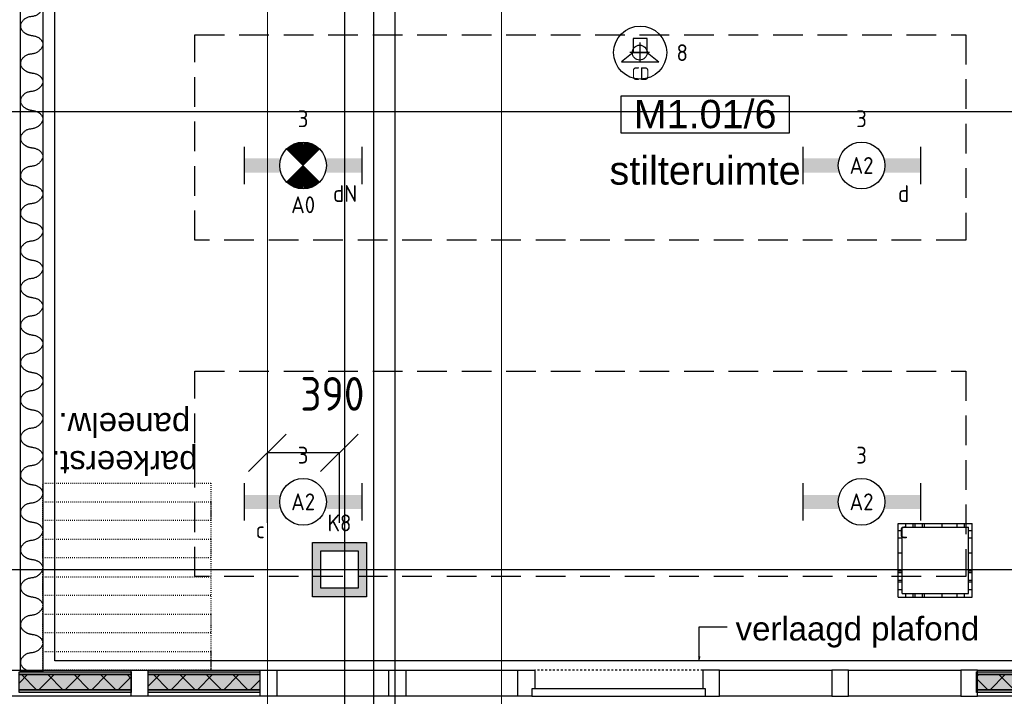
# Model space of a CAD drawing. Header units: millimetres. Extents: x -38031 to 110605, y -30229 to 92226.
# Tile 20 of 194: x 3031 to 8302, y 10420 to 14041. Entities that reach past the tile are written whole.
import ezdxf
from ezdxf.enums import TextEntityAlignment as Align

# ---------------------------------------------------------------- set-up
doc = ezdxf.new("R2010")
doc.units = ezdxf.units.MM
doc.header["$LTSCALE"] = 50
doc.set_wipeout_variables(frame=1)
doc.header["$PDMODE"] = 1
for name, pattern in [('HIDDEN2', [4.7625, 3.175, -1.5875]), ('STYLE_01', [0.41664, 0.20828, -0.20836]), ('STYLE_05', [0.20828, 0.069425, -0.138855]), ('STYLE_07', [1.875, 0.625, -0.20828, 0.625, -0.20836, 0.06943, -0.13893])]:
    doc.linetypes.add(name, pattern=pattern)
for name, color, linetype in [('AB$1A---_ATTRIB035', 8, 'Continuous'), ('AL$1A---_ALGEMEEN', 8, 'Continuous'), ('AL------_MAATV', 200, 'Continuous'), ('AL------_MAATVOERING', 2, 'Continuous'), ('AL------_SPARING', 2, 'Continuous'), ('AM$1A---_ARCERING', 8, 'Continuous'), ('AT$1A---_TEKST100', 8, 'Continuous'), ('BOUWKUNDIG', 8, 'Continuous'), ('EB6421--_ATTRIB', 2, 'Continuous'), ('EL6131--_KG', 3, 'Continuous'), ('EL6222--', 3, 'Continuous'), ('EL6311--', 3, 'Continuous'), ('el6311--nv', 7, 'Continuous'), ('EL6421--', 3, 'Continuous'), ('lengte voedingskabels', 3, 'Continuous'), ('LICHT_TEXT018', 1, 'Continuous'), ('versterkte strook', 7, 'Continuous'), ('Vloerdoos (2e)', 51, 'Continuous'), ('Vloerdoos (OUD)', 51, 'Continuous')]:
    doc.layers.add(name, color=color, linetype=linetype)
doc.layers.add('stramien', color=1, linetype='Continuous', lineweight=15)
doc.styles.add('Arial', font='ARIAL.TTF')
doc.styles.add('BURO-018', font='iso.shx', dxfattribs={"height": 90})
doc.styles.get("Standard").update_dxf_attribs({"font": 'iso.shx'})
doc.dimstyles.new('STABICAD', dxfattribs={"dimscale": 100, "dimtxt": 1.8, "dimasz": 2, "dimexe": 0, "dimexo": 2.5, "dimgap": 1.5, "dimtad": 0, "dimdec": 0, "dimrnd": 10, "dimzin": 0, "dimdsep": 46, "dimtxsty": 'Standard', "dimblk1": 'OBLIQUE', "dimblk2": 'OBLIQUE', "dimsah": 1, "dimcen": -3, "dimadec": 0, "dimazin": 0, "dimtfac": 1, "dimtdec": 0, "dimtofl": 0, "dimtmove": 2, "dimatfit": 3, "dimfxl": 0, "dimtvp": 1.055556, "dimtolj": 1, "dimtzin": 0, "dimarcsym": 0})
pattern_1 = [(135, (0, 0), (70.7107, 70.7107), []), (45, (299.34, -299.34), (70.7107, -70.7107), [])]

# ---------------------------------------------------------------- blocks, each defined once
blk = doc.blocks.new('_Oblique')
at = {"color": 0, "linetype": 'ByBlock', "lineweight": -2}
blk.add_line((-0.5, -0.5), (0.5, 0.5), dxfattribs=at)
blk = doc.blocks.new('*D205')
at = {"layer": 'AL------_MAATVOERING', "color": 0, "lineweight": -2}
for p, q in [((4357, 11348.4), (4357, 11723.4)), ((4742.4, 11723.4), (4357, 11723.4)), ((4742.4, 11348.4), (4742.4, 11723.4))]:
    blk.add_line(p, q, dxfattribs=at)
at = {"layer": 'Defpoints', "color": 0}
for p in [(4357, 11723.4), (4357, 11098.4), (4742.4, 11098.4)]:
    blk.add_point(p, dxfattribs=at)
at = {"layer": 'AL------_MAATVOERING', "color": 0, "lineweight": -2, "xscale": 200, "yscale": 200, "zscale": 200, "rotation": 180}
blk.add_blockref('_Oblique', (4357, 11723.4), dxfattribs=at)
at = {"layer": 'AL------_MAATVOERING', "color": 0, "lineweight": -2, "xscale": 200, "yscale": 200, "zscale": 200}
blk.add_blockref('_Oblique', (4742.4, 11723.4), dxfattribs=at)
at = {"layer": 'AL------_MAATVOERING', "color": 0, "insert": (4705.4, 12038.4), "char_height": 180, "attachment_point": 5}
blk.add_mtext('\\A1;390', dxfattribs=at)
blk = doc.blocks.new('*D216')
at = {"layer": 'AL------_MAATVOERING', "color": 0, "lineweight": -2}
for p, q in [((-1857.6, 14300), (9685.2, 14300)), ((9685.2, 11098.4), (9685.2, 14300)), ((-1857.6, 11098.4), (9685.2, 11098.4))]:
    blk.add_line(p, q, dxfattribs=at)
at = {"layer": 'Defpoints', "color": 0}
for p in [(-2107.6, 14300), (9685.2, 14300), (-2107.6, 11098.4)]:
    blk.add_point(p, dxfattribs=at)
at = {"layer": 'AL------_MAATVOERING', "color": 0, "lineweight": -2, "xscale": 200, "yscale": 200, "zscale": 200}
for p, rotation in [((9685.2, 14300), 90), ((9685.2, 11098.4), 270)]:
    blk.add_blockref('_Oblique', p, dxfattribs=dict(at, rotation=rotation))
at = {"layer": 'AL------_MAATVOERING', "color": 0, "insert": (9495.2, 12699.2), "char_height": 180, "attachment_point": 5, "rotation": 90}
blk.add_mtext('\\A1;3200', dxfattribs=at)
blk = doc.blocks.new('1115B6630')
at = {"color": 0}
for p, q in [((-6.3, 2), (-6.3, -2)), ((6.3, 2), (6.3, -2))]:
    blk.add_line(p, q, dxfattribs=at)
at = {"color": 0, "linetype": 'Continuous'}
blk.add_circle((0, 0), 2.5, dxfattribs=at)
at = {"color": 0}
for points in [[(-2.5, 0.75), (-6.3, 0.75), (-2.5, -0.75), (-6.3, -0.75)], [(2.5, 0.75), (6.3, 0.75), (2.5, -0.75), (6.3, -0.75)]]:
    blk.add_solid(points, dxfattribs=at)
at = {"color": 0, "linetype": 'Continuous', "style": 'BURO-018'}
for tag, p in [('E_GKAST', (0, 8)), ('E_GROEP', (0, 5)), ('E_SGROEP', (4.5, 5)), ('E_ARMCODE', (0, 0)), ('E_SLET', (4.5, -3))]:
    blk.add_attdef(tag, text='', height=1.8, dxfattribs=at).set_placement(p, align=Align.MIDDLE)
blk = doc.blocks.new('E00414')
at = {"color": 0, "linetype": 'Continuous'}
for p, q in [((-2.9, -2.9), (-2.9, 2.9)), ((-2.9, 2.9), (2.9, 2.9)), ((2.9, 2.9), (2.9, -2.9)), ((-2, 2), (2, 2)), ((-2, -2), (-2, 2)), ((2, 2), (2, -2)), ((2, -2), (-2, -2)), ((2.9, -2.9), (-2.9, -2.9))]:
    blk.add_line(p, q, dxfattribs=at)
at = {"color": 0}
for points in [[(-2.9, 2.9), (2.9, 2.9), (-2, 2), (2, 2)], [(-2, -2), (-2.9, -2.9), (-2, 2), (-2.9, 2.9)], [(2, 2), (2.9, 2.9), (2, -2), (2.9, -2.9)], [(2, -2), (2.9, -2.9), (-2, -2), (-2.9, -2.9)]]:
    blk.add_solid(points, dxfattribs=at)
at = {"color": 0, "linetype": 'Continuous', "style": 'BURO-018'}
for tag, p in [('E_GKAST', (0, 8)), ('E_GROEP', (0, 5)), ('E_SGROEP', (4.5, 5))]:
    blk.add_attdef(tag, text='', height=1.8, dxfattribs=at).set_placement(p, align=Align.MIDDLE)
at = {"color": 0, "linetype": 'Continuous', "style": 'BURO-018', "flags": 1}
for tag, p in [('E_VERMCODE', (13, 5)), ('E_MATCODE', (0, 0))]:
    blk.add_attdef(tag, text='', height=1.8, dxfattribs=at).set_placement(p, align=Align.MIDDLE)
blk = doc.blocks.new('E-GK-GTC-10E3C')
at = {"color": 0, "linetype": 'Continuous'}
for p, q in [((-0.5, 135), (0.5, 135)), ((-0.5, -135), (0.5, -135))]:
    blk.add_line(p, q, dxfattribs=at)
blk = doc.blocks.new('E00497')
at = {"color": 0}
for p, q in [((0, 0.75), (1, 2)), ((1, -2), (1, 2)), ((0, 0.75), (-1.5, 0.75)), ((0, -0.75), (0, 0.75)), ((-1.5, -0.75), (0, -0.75)), ((0, -0.75), (1, -2))]:
    blk.add_line(p, q, dxfattribs=at)
blk.add_line((-1.5, 0.75), (-1.5, -0.75))
blk.add_circle((0, 0), 2.84, dxfattribs=at)
at = {"color": 0, "linetype": 'Continuous', "style": 'BURO-018'}
blk.add_attdef('E_TEXT1', text='', height=1.8, dxfattribs=at).set_placement((0, 4.5), align=Align.MIDDLE)
at = {"color": 0, "linetype": 'Continuous', "style": 'BURO-018', "flags": 1}
blk.add_attdef('E_MATCODE', text='', height=1.8, dxfattribs=at).set_placement((0, 0), align=Align.MIDDLE)
blk = doc.blocks.new('E00018')
at = {"color": 0, "linetype": 'Continuous'}
for p, q in [((-1.77, -1.77), (1.77, 1.77)), ((1.77, -1.77), (-1.77, 1.77))]:
    blk.add_line(p, q, dxfattribs=at)
at = {"color": 0, "linetype": 'Continuous', "const_width": 2.5}
for points in [[(-0.88, 0.88, -0.198912), (0, 1.25, -0.198912), (0.88, 0.88, -1)], [(-0.88, -0.88, 0.198912), (0, -1.25, 0.198912), (0.88, -0.88, 1)]]:
    blk.add_lwpolyline(points, format="xyb", dxfattribs=at)
blk = doc.blocks.new('1115B6630-NO1')
at = {"color": 0}
for p, q in [((-6.3, 2), (-6.3, -2)), ((6.3, 2), (6.3, -2))]:
    blk.add_line(p, q, dxfattribs=at)
at = {"color": 0, "linetype": 'Continuous'}
blk.add_circle((0, 0), 2.5, dxfattribs=at)
at = {"color": 0}
for points in [[(-2.5, 0.75), (-6.3, 0.75), (-2.5, -0.75), (-6.3, -0.75)], [(2.5, 0.75), (6.3, 0.75), (2.5, -0.75), (6.3, -0.75)]]:
    blk.add_solid(points, dxfattribs=at)
at = {"color": 0, "zscale": 50}
blk.add_blockref('E00018', (0, 0), dxfattribs=at)
at = {"color": 0, "linetype": 'Continuous', "style": 'BURO-018'}
for tag, p in [('E_GKAST', (0, 8)), ('E_GROEP', (0, 5)), ('E_SGROEP', (4.5, 5)), ('E_ARMCODE', (0, 0)), ('E_SLET', (4.5, -3))]:
    blk.add_attdef(tag, text='', height=1.8, dxfattribs=at).set_placement(p, align=Align.MIDDLE)
blk = doc.blocks.new('Centraaldoos')
at = {"color": 1, "linetype": 'Continuous'}
for p, q in [((0, -2), (0, 2)), ((-2, 0), (2, 0))]:
    blk.add_line(p, q, dxfattribs=at)
at = {"color": 0, "linetype": 'Continuous'}
blk.add_circle((0, 0), 1.5, dxfattribs=at)
at = {"color": 0, "linetype": 'Continuous', "style": 'BURO-018'}
blk.add_attdef('AL_POSNR', text='', height=1.8, dxfattribs=at).set_placement((0, 3), align=Align.CENTER)
at = {"color": 0, "linetype": 'Continuous', "style": 'BURO-018', "flags": 1}
blk.add_attdef('AL_OMS', (0, 0), '', height=1.8, dxfattribs=at)
at = {"layer": 'AL------_MAATV', "style": 'BURO-018'}
blk.add_text('CD', height=2.531, rotation=180, dxfattribs=at).set_placement((1.61, 5.48))
blk = doc.blocks.new('VLOERDOOS (2e)')
at = {"layer": 'Vloerdoos (OUD)'}
for p, q in [((0, 395), (395, 395)), ((0, 395), (0, 0)), ((20, 375), (20, 20)), ((20, 375), (375, 375)), ((40, 375), (40, 395)), ((80, 375), (80, 395)), ((90, 375), (90, 395)), ((130, 375), (130, 395)), ((140, 375), (140, 395)), ((235, 375), (235, 395)), ((315, 375), (315, 395)), ((355, 375), (355, 395)), ((375, 375), (375, 20)), ((395, 395), (395, 0)), ((0, 355), (20, 355)), ((375, 355), (395, 355)), ((0, 315), (20, 315)), ((0, 305), (20, 305)), ((0, 265), (20, 265)), ((375, 315), (395, 315)), ((375, 305), (395, 305)), ((375, 265), (395, 265)), ((0, 255), (20, 255)), ((375, 255), (395, 255)), ((0, 160), (20, 160)), ((375, 160), (395, 160)), ((0, 80), (20, 80)), ((375, 80), (395, 80)), ((0, 40), (20, 40)), ((0, 0), (395, 0)), ((20, 20), (375, 20)), ((40, 0), (40, 20)), ((80, 0), (80, 20)), ((90, 0), (90, 20)), ((130, 0), (130, 20)), ((140, 0), (140, 20)), ((235, 0), (235, 20)), ((315, 0), (315, 20)), ((355, 0), (355, 20)), ((375, 40), (395, 40))]:
    blk.add_line(p, q, dxfattribs=at)
blk = doc.blocks.new('Group-75')
at = {"layer": 'AL$1A---_ALGEMEEN', "color": 0, "linetype": 'Continuous', "lineweight": 30}
blk.add_lwpolyline([(-53325.9, -12085.1), (-53205.9, -12085.1), (-53205.9, -18023), (-53325.9, -18023)], close=True, dxfattribs=at)
at = {"layer": 'AL$1A---_ALGEMEEN', "color": 0}
for points in [[(-53265.9, -12015), (-53265.2, -12015.7), (-53261.9, -12016.1), (-53226.9, -12020.7), (-53197.2, -12064.6), (-53237.2, -12112.5), (-53298.9, -12117.4), (-53335, -12165.5), (-53298.4, -12211.1), (-53265.9, -12215.3)], [(-53265.9, -12215.3), (-53265.2, -12215.9), (-53261.9, -12216.3), (-53226.9, -12220.9), (-53197.2, -12264.8), (-53237.2, -12312.8), (-53298.9, -12317.7), (-53335, -12365.8), (-53298.4, -12411.3), (-53265.9, -12415.5)], [(-53265.9, -12415.5), (-53265.2, -12416.2), (-53261.9, -12416.6), (-53226.9, -12421.2), (-53197.2, -12465.1), (-53237.2, -12513), (-53298.9, -12518), (-53335, -12566), (-53298.4, -12611.6), (-53265.9, -12615.8)], [(-53265.9, -12615.8), (-53265.2, -12616.5), (-53261.9, -12616.9), (-53226.9, -12621.5), (-53197.2, -12665.4), (-53237.2, -12713.3), (-53298.9, -12718.2), (-53335, -12766.3), (-53298.4, -12811.9), (-53265.9, -12816.1)], [(-53265.9, -12816.1), (-53265.2, -12816.7), (-53261.9, -12817.1), (-53226.9, -12821.7), (-53197.2, -12865.6), (-53237.2, -12913.6), (-53298.9, -12918.5), (-53335, -12966.6), (-53298.4, -13012.1), (-53265.9, -13016.3)], [(-53265.9, -13016.3), (-53265.2, -13017), (-53261.9, -13017.4), (-53226.9, -13022), (-53197.2, -13065.9), (-53237.2, -13113.8), (-53298.9, -13118.8), (-53335, -13166.8), (-53298.4, -13212.4), (-53265.9, -13216.6)], [(-53265.9, -13216.6), (-53265.2, -13217.3), (-53261.9, -13217.7), (-53226.9, -13222.3), (-53197.2, -13266.2), (-53237.2, -13314.1), (-53298.9, -13319), (-53335, -13367.1), (-53298.4, -13412.7), (-53265.9, -13416.9)], [(-53265.9, -13416.9), (-53265.2, -13417.5), (-53261.9, -13417.9), (-53226.9, -13422.5), (-53197.2, -13466.4), (-53237.2, -13514.4), (-53298.9, -13519.3), (-53335, -13567.4), (-53298.4, -13612.9), (-53265.9, -13617.1)], [(-53265.9, -13617.1), (-53265.2, -13617.8), (-53261.9, -13618.2), (-53226.9, -13622.8), (-53197.2, -13666.7), (-53237.2, -13714.6), (-53298.9, -13719.6), (-53335, -13767.6), (-53298.4, -13813.2), (-53265.9, -13817.4)], [(-53265.9, -13817.4), (-53265.2, -13818.1), (-53261.9, -13818.5), (-53226.9, -13823.1), (-53197.2, -13867), (-53237.2, -13914.9), (-53298.9, -13919.8), (-53335, -13967.9), (-53298.4, -14013.5), (-53265.9, -14017.7)], [(-53265.9, -14017.7), (-53265.2, -14018.3), (-53261.9, -14018.7), (-53226.9, -14023.3), (-53197.2, -14067.2), (-53237.2, -14115.2), (-53298.9, -14120.1), (-53335, -14168.2), (-53298.4, -14213.7), (-53265.9, -14217.9)], [(-53265.9, -14217.9), (-53265.2, -14218.6), (-53261.9, -14219), (-53226.9, -14223.6), (-53197.2, -14267.5), (-53237.2, -14315.4), (-53298.9, -14320.4), (-53335, -14368.4), (-53298.4, -14414), (-53265.9, -14418.2)], [(-53265.9, -14418.2), (-53265.2, -14418.9), (-53261.9, -14419.3), (-53226.9, -14423.9), (-53197.2, -14467.8), (-53237.2, -14515.7), (-53298.9, -14520.6), (-53335, -14568.7), (-53298.4, -14614.3), (-53265.9, -14618.5)], [(-53265.9, -14618.5), (-53265.2, -14619.1), (-53261.9, -14619.5), (-53226.9, -14624.1), (-53197.2, -14668), (-53237.2, -14716), (-53298.9, -14720.9), (-53335, -14769), (-53298.4, -14814.5), (-53265.9, -14818.7)], [(-53265.9, -14818.7), (-53265.2, -14819.4), (-53261.9, -14819.8), (-53226.9, -14824.4), (-53197.2, -14868.3), (-53237.2, -14916.2), (-53298.9, -14921.2), (-53335, -14969.2), (-53298.4, -15014.8), (-53265.9, -15019)], [(-53265.9, -15019), (-53265.2, -15019.7), (-53261.9, -15020.1), (-53226.9, -15024.7), (-53197.2, -15068.6), (-53237.2, -15116.5), (-53298.9, -15121.4), (-53335, -15169.5), (-53298.4, -15215.1), (-53265.9, -15219.3)], [(-53265.9, -15219.3), (-53265.2, -15219.9), (-53261.9, -15220.3), (-53226.9, -15224.9), (-53197.2, -15268.8), (-53237.2, -15316.8), (-53298.9, -15321.7), (-53335, -15369.8), (-53298.4, -15415.3), (-53265.9, -15419.5)], [(-53265.9, -15419.5), (-53265.2, -15420.2), (-53261.9, -15420.6), (-53226.9, -15425.2), (-53197.2, -15469.1), (-53237.2, -15517), (-53298.9, -15522), (-53335, -15570), (-53298.4, -15615.6), (-53265.9, -15619.8)], [(-53265.9, -15619.8), (-53265.2, -15620.5), (-53261.9, -15620.9), (-53226.9, -15625.5), (-53197.2, -15669.4), (-53237.2, -15717.3), (-53298.9, -15722.2), (-53335, -15770.3), (-53298.4, -15815.9), (-53265.9, -15820.1)], [(-53265.9, -15820.1), (-53265.2, -15820.7), (-53261.9, -15821.1), (-53226.9, -15825.7), (-53197.2, -15869.6), (-53237.2, -15917.6), (-53298.9, -15922.5), (-53335, -15970.6), (-53298.4, -16016.1), (-53265.9, -16020.3)], [(-53265.9, -16020.3), (-53265.2, -16021), (-53261.9, -16021.4), (-53226.9, -16026), (-53197.2, -16069.9), (-53237.2, -16117.8), (-53298.9, -16122.8), (-53335, -16170.8), (-53298.4, -16216.4), (-53265.9, -16220.6)], [(-53265.9, -16220.6), (-53265.2, -16221.3), (-53261.9, -16221.7), (-53226.9, -16226.3), (-53197.2, -16270.2), (-53237.2, -16318.1), (-53298.9, -16323), (-53335, -16371.1), (-53298.4, -16416.7), (-53265.9, -16420.9)], [(-53265.9, -16420.9), (-53265.2, -16421.5), (-53261.9, -16421.9), (-53226.9, -16426.5), (-53197.2, -16470.4), (-53237.2, -16518.4), (-53298.9, -16523.3), (-53335, -16571.4), (-53298.4, -16616.9), (-53265.9, -16621.1)], [(-53265.9, -16621.1), (-53265.2, -16621.8), (-53261.9, -16622.2), (-53226.9, -16626.8), (-53197.2, -16670.7), (-53237.2, -16718.6), (-53298.9, -16723.6), (-53335, -16771.6), (-53298.4, -16817.2), (-53265.9, -16821.4)], [(-53265.9, -16821.4), (-53265.2, -16822.1), (-53261.9, -16822.5), (-53226.9, -16827.1), (-53197.2, -16871), (-53237.2, -16918.9), (-53298.9, -16923.8), (-53335, -16971.9), (-53298.4, -17017.5), (-53265.9, -17021.7)], [(-53265.9, -17021.7), (-53265.2, -17022.3), (-53261.9, -17022.7), (-53226.9, -17027.3), (-53197.2, -17071.2), (-53237.2, -17119.2), (-53298.9, -17124.1), (-53335, -17172.2), (-53298.4, -17217.7), (-53265.9, -17221.9)], [(-53265.9, -17221.9), (-53265.2, -17222.6), (-53261.9, -17223), (-53226.9, -17227.6), (-53197.2, -17271.5), (-53237.2, -17319.4), (-53298.9, -17324.4), (-53335, -17372.4), (-53298.4, -17418), (-53265.9, -17422.2)], [(-53265.9, -17422.2), (-53265.2, -17422.9), (-53261.9, -17423.3), (-53226.9, -17427.9), (-53197.2, -17471.8), (-53237.2, -17519.7), (-53298.9, -17524.6), (-53335, -17572.7), (-53298.4, -17618.3), (-53265.9, -17622.5)], [(-53265.9, -17622.5), (-53265.2, -17623.1), (-53261.9, -17623.5), (-53226.9, -17628.1), (-53197.2, -17672), (-53237.2, -17720), (-53298.9, -17724.9), (-53335, -17773), (-53298.4, -17818.5), (-53265.9, -17822.7)], [(-53265.9, -17822.7), (-53265.2, -17823.4), (-53261.9, -17823.8), (-53226.9, -17828.4), (-53197.2, -17872.3), (-53237.2, -17920.2), (-53298.9, -17925.2), (-53335, -17973.2), (-53298.4, -18018.8), (-53265.9, -18023)]]:
    blk.add_open_spline(points, degree=2, knots=[0, 0, 0, 1, 1, 2, 3, 4, 5, 6, 7, 7, 7], dxfattribs=at)
blk = doc.blocks.new('tekst 12 pts')
at = {"layer": 'AL$1A---_ALGEMEEN', "color": 0, "style": 'Arial'}
blk.add_attdef('naam_ruimte', text='', height=151.5, dxfattribs=at).set_placement((0, -41.1), align=Align.TOP_CENTER)
at = {"layer": 'AL$1A---_ALGEMEEN', "color": 0, "flags": 1}
for tag, p in [('oppervlakte', (-264.6, -1003)), ('stramiennummer', (-264.6, -1275.7))]:
    blk.add_attdef(tag, p, '', height=151.5, dxfattribs=at)
blk = doc.blocks.new('ruimtenummer')
at = {"layer": 'AL$1A---_ALGEMEEN', "color": 0, "flags": 1}
for tag, p in [('peil', (-450, -397.1)), ('onderdeel', (-450, -669.8))]:
    blk.add_attdef(tag, p, '', height=151.5, dxfattribs=at)
at = {"color": 0}
blk.add_wipeout([(-450, 100), (450, 100), (450, -100), (-450, -100)], dxfattribs=at).dxf.layer = 'AL$1A---_ALGEMEEN'
at = {"layer": 'AL$1A---_ALGEMEEN', "color": 0}
blk.add_lwpolyline([(-450, 100), (450, 100), (450, -100), (-450, -100)], close=True, dxfattribs=at)
at = {"layer": 'AL$1A---_ALGEMEEN', "color": 0, "style": 'Arial'}
blk.add_attdef('ruimtenummer', text='', height=151.5, dxfattribs=at).set_placement((0, 78), align=Align.TOP_CENTER)
blk = doc.blocks.new('Group-92')
at = {"layer": 'AM$1A---_ARCERING', "linetype": 'Continuous', "lineweight": 0}
for points in [[(-5371, -8), (-4771, -8), (-4771, -23), (-5371, -23)], [(-5371, -23), (-4771, -23), (-4771, -104), (-5371, -104)], [(-5371, -104), (-4771, -104), (-4771, -119), (-5371, -119)]]:
    blk.add_hatch(color=256, dxfattribs=at).paths.add_polyline_path(points)
at = {"layer": 'AM$1A---_ARCERING', "linetype": 'Continuous', "lineweight": 5}
h = blk.add_hatch(dxfattribs=at)
h.set_pattern_fill('ISOLATIE', color=256, style=0, pattern_type=2)
h.set_pattern_definition(pattern_1)
h.paths.add_polyline_path([(-5371, -23), (-4771, -23), (-4771, -104), (-5371, -104)])
at = {"layer": 'AL$1A---_ALGEMEEN', "color": 0}
for points in [[(-5371, -8), (-4771, -8), (-4771, -23), (-5371, -23)], [(-5371, -23), (-4771, -23), (-4771, -104), (-5371, -104)], [(-5371, -104), (-4771, -104), (-4771, -119), (-5371, -119)]]:
    blk.add_lwpolyline(points, close=True, dxfattribs=at)
blk = doc.blocks.new('Group-93')
at = {"layer": 'AM$1A---_ARCERING', "linetype": 'Continuous', "lineweight": 0}
for points in [[(-936, -8), (-90, -8), (-90, -23), (-936, -23)], [(-936, -23), (-90, -23), (-90, -104), (-936, -104)], [(-936, -104), (-90, -104), (-90, -119), (-936, -119)]]:
    blk.add_hatch(color=256, dxfattribs=at).paths.add_polyline_path(points)
at = {"layer": 'AM$1A---_ARCERING', "linetype": 'Continuous', "lineweight": 5}
h = blk.add_hatch(dxfattribs=at)
h.set_pattern_fill('ISOLATIE', color=256, style=0, pattern_type=2)
h.set_pattern_definition(pattern_1)
h.paths.add_polyline_path([(-936, -23), (-90, -23), (-90, -104), (-936, -104)])
at = {"layer": 'AL$1A---_ALGEMEEN', "color": 0}
for points in [[(-936, -8), (-90, -8), (-90, -23), (-936, -23)], [(-936, -23), (-90, -23), (-90, -104), (-936, -104)], [(-936, -104), (-90, -104), (-90, -119), (-936, -119)]]:
    blk.add_lwpolyline(points, close=True, dxfattribs=at)
blk = doc.blocks.new('Group-94')
at = {"layer": 'AM$1A---_ARCERING', "linetype": 'Continuous', "lineweight": 0}
for points in [[(-6061, -8), (-5461, -8), (-5461, -23), (-6061, -23)], [(-6061, -23), (-5461, -23), (-5461, -104), (-6061, -104)], [(-6061, -104), (-5461, -104), (-5461, -119), (-6061, -119)]]:
    blk.add_hatch(color=256, dxfattribs=at).paths.add_polyline_path(points)
at = {"layer": 'AM$1A---_ARCERING', "linetype": 'Continuous', "lineweight": 5}
h = blk.add_hatch(dxfattribs=at)
h.set_pattern_fill('ISOLATIE', color=256, style=0, pattern_type=2)
h.set_pattern_definition(pattern_1)
h.paths.add_polyline_path([(-6061, -23), (-5461, -23), (-5461, -104), (-6061, -104)])
at = {"layer": 'AL$1A---_ALGEMEEN', "color": 0}
for points in [[(-6061, -8), (-5461, -8), (-5461, -23), (-6061, -23)], [(-6061, -23), (-5461, -23), (-5461, -104), (-6061, -104)], [(-6061, -104), (-5461, -104), (-5461, -119), (-6061, -119)]]:
    blk.add_lwpolyline(points, close=True, dxfattribs=at)
blk = doc.blocks.new('32x_hout-mk 836-p')
at = {"layer": 'AL$1A---_ALGEMEEN', "color": 0}
for points in [[(-6751, 0), (-3391, 0), (-3391, -139), (-6751, -139)], [(-2311, 0), (0, 0), (0, -139), (-2311, -139)]]:
    blk.add_lwpolyline(points, close=True, dxfattribs=at)
blk.add_blockref('Group-92', (0, 0), dxfattribs=at)
at = {"color": 0}
for points in [[(-5461, 0), (-5371, 0), (-5371, -139), (-5461, -139)], [(-4771, 0), (-4681, 0), (-4681, -139), (-4771, -139)], [(-4081, 0), (-3991, 0), (-3991, -139), (-4081, -139)], [(-3391, 0), (-3301, 0), (-3301, -139), (-3391, -139)], [(-2401, -139), (-2311, -139), (-2311, 0), (-2401, 0)], [(-1711, -139), (-1621, -139), (-1621, 0), (-1711, 0)], [(-1021, -139), (-931, -139), (-931, 0), (-1021, 0)]]:
    blk.add_wipeout(points, dxfattribs=at).dxf.layer = 'AL$1A---_ALGEMEEN'
at = {"layer": 'AL$1A---_ALGEMEEN', "color": 0, "linetype": 'STYLE_01'}
blk.add_line((-2401, 0), (-3301, 0), dxfattribs=at)
at = {"layer": 'AL$1A---_ALGEMEEN', "color": 0}
for points in [[(-5461, 0), (-5371, 0), (-5371, -139), (-5461, -139)], [(-4771, 0), (-4681, 0), (-4681, -139), (-4771, -139)], [(-4081, 0), (-3991, 0), (-3991, -139), (-4081, -139)], [(-3391, 0), (-3301, 0), (-3301, -139), (-3391, -139)], [(-2401, -139), (-2311, -139), (-2311, 0), (-2401, 0)], [(-1711, -139), (-1621, -139), (-1621, 0), (-1711, 0)], [(-1021, -139), (-931, -139), (-931, 0), (-1021, 0)]]:
    blk.add_lwpolyline(points, close=True, dxfattribs=at)
for name in ['Group-94', 'Group-93']:
    blk.add_blockref(name, (0, 0), dxfattribs=at)
at = {"color": 0}
blk.add_wipeout([(-3316, -139), (-2386, -139), (-2386, -99), (-3316, -99)], dxfattribs=at).dxf.layer = 'AL$1A---_ALGEMEEN'
at = {"layer": 'AL$1A---_ALGEMEEN', "color": 0}
blk.add_lwpolyline([(-3316, -139), (-2386, -139), (-2386, -99), (-3316, -99)], close=True, dxfattribs=at)
blk = doc.blocks.new('txt 1_100 verlaagd plafond')
at = {"layer": 'AL$1A---_ALGEMEEN', "color": 0}
for p, q in [((-1830, 0), (-1830, 182.6)), ((-1830, 182.6), (-1680, 182.6))]:
    blk.add_line(p, q, dxfattribs=at)
blk.add_solid([(-1830, 0), (-1836.7, 25), (-1823.3, 25)], dxfattribs=at)
at = {"layer": 'AT$1A---_TEKST100', "insert": (-983.5, 235.8), "char_height": 126.27, "attachment_point": 2, "line_spacing_factor": 0.967741, "style": 'Arial'}
blk.add_mtext('{\\C256;\\lverlaagd plafond}', dxfattribs=at)
blk = doc.blocks.new('22x_parkeerstand-p')
at = {"layer": 'AL$1A---_ALGEMEEN', "color": 0, "linetype": 'STYLE_05'}
for points in [[(0, 1000), (900, 1000), (900, 0), (0, 0)], [(0, 1000), (900, 1000), (900, 900), (0, 900)], [(0, 800), (900, 800), (900, 700), (0, 700)], [(0, 600), (900, 600), (900, 500), (0, 500)], [(0, 400), (900, 400), (900, 300), (0, 300)], [(0, 200), (900, 200), (900, 100), (0, 100)]]:
    blk.add_lwpolyline(points, close=True, dxfattribs=at)
at = {"layer": 'AT$1A---_TEKST100', "insert": (463.4, -45.8), "char_height": 126.27, "attachment_point": 2, "line_spacing_factor": 0.967741, "style": 'Arial'}
blk.add_mtext('{\\C256;\\lparkeerst.\\Ppaneelw.}', dxfattribs=at)
blk = doc.blocks.new('200254 W 211 30-06-2008')
at = {"layer": 'AL$1A---_ALGEMEEN', "xscale": 0.02, "yscale": 0.02, "zscale": 0.02}
for name, p in [('Group-75', (20161.97, 3587.45)), ('txt 1_100 verlaagd plafond', (19204.73, 3228.13))]:
    blk.add_blockref(name, p, dxfattribs=at)
at = {"layer": 'AL$1A---_ALGEMEEN'}
ref = blk.add_blockref('ruimtenummer', (19168.75, 3286.62), dxfattribs=dict(at, xscale=0.02, yscale=0.02, zscale=0.02))
ref.add_attrib('ruimtenummer', 'M1.01/6', dxfattribs={"layer": 'AB$1A---_ATTRIB035', "height": 3.03, "style": 'Arial'}).set_placement((19168.75, 3288.18), align=Align.TOP_CENTER)
ref = blk.add_blockref('tekst 12 pts', (19168.75, 3282.97), dxfattribs=dict(at, xscale=-0.02, yscale=0.02, zscale=0.02))
ref.add_attrib('naam_ruimte', 'stilteruimte', dxfattribs={"layer": 'AB$1A---_ATTRIB035', "height": 3.0305, "style": 'Arial'}).set_placement((19168.75, 3282.14), align=Align.TOP_CENTER)
blk.add_lwpolyline([(19099.15, 3335.13), (19214.55, 3335.13), (19214.55, 3228.13), (19099.15, 3228.13)], close=True, dxfattribs=at)
at = {"layer": 'AL$1A---_ALGEMEEN', "xscale": 0.02, "yscale": 0.02, "zscale": 0.02}
blk.add_blockref('32x_hout-mk 836-p', (19216.53, 3227.13), dxfattribs=at)
at = {"layer": 'stramien', "linetype": 'STYLE_07', "ltscale": 50}
for p, q in [((19121.89, 2695.43), (19121.89, 4240.03)), ((19146.95, 2737.41), (19146.95, 3316.41))]:
    blk.add_line(p, q, dxfattribs=at)
at = {"layer": 'AL$1A---_ALGEMEEN', "xscale": 0.02, "yscale": 0.02, "zscale": 0.02, "rotation": 180}
blk.add_blockref('22x_parkeerstand-p', (19115.85, 3247.15), dxfattribs=at)

msp = doc.modelspace()

# ---------------------------------------------------------------- block references
at = {"layer": 'BOUWKUNDIG', "xscale": 50, "yscale": 50, "zscale": 50}
msp.add_blockref('200254 W 211 30-06-2008', (-951737.5, -150797.3), dxfattribs=at)

# ---------------------------------------------------------------- next in the draw order: linework, layer by layer
at = {"layer": 'lengte voedingskabels'}
msp.add_lwpolyline([(13005.1, 18172.5), (12726.9, 18172.5), (12726.9, 15466), (4924.5, 15466), (4924.5, 4655.9), (-3663.6, 4655.9), (-3663.6, 3151.9), (-3885.6, 3151.9)], dxfattribs=at)
at = {"layer": 'LICHT_TEXT018', "linetype": 'HIDDEN2'}
for points in [[(8095.5, 13960.6), (8095.5, 12860.6), (3968.6, 12860.6), (3968.6, 13960.6), (8095.5, 13960.6)], [(8095.5, 12160.6), (8095.5, 11060.6), (3968.6, 11060.6), (3968.6, 12160.6), (8095.5, 12160.6)]]:
    msp.add_lwpolyline(points, dxfattribs=at)
at = {"layer": 'versterkte strook'}
msp.add_line((-4775.7, 13550), (104346.1, 13550), dxfattribs=at)

# ---------------------------------------------------------------- next in the draw order: block references
at = {"layer": 'AL------_SPARING', "xscale": 26.66666666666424, "yscale": 26.66666666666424, "zscale": 26.66666666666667, "rotation": 180}
msp.add_blockref('Centraaldoos', (6350, 13864.7), dxfattribs=at)
at = {"layer": 'EL6131--_KG', "xscale": 10312.9336267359, "rotation": 269.9999999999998}
msp.add_blockref('E-GK-GTC-10E3C', (4904.3, 10027.7), dxfattribs=at)
at = {"layer": 'EL6222--'}
ref = msp.add_blockref('E00414', (4743, 11098), dxfattribs=dict(at, xscale=50, yscale=50, zscale=50))
ref.add_attrib('E_GROEP', 'K8', dxfattribs={"layer": '0', "color": 1, "linetype": 'Continuous', "height": 90, "style": 'BURO-018'}).set_placement((4743, 11348), align=Align.MIDDLE)
at = {"layer": 'EL6311--'}
ref = msp.add_blockref('1115B6630', (7537.5, 13260.6), dxfattribs=dict(at, xscale=50, yscale=50, zscale=50))
ref.add_attrib('E_ARMCODE', 'A2', dxfattribs={"layer": '0', "color": 1, "linetype": 'Continuous', "height": 90, "style": 'BURO-018'}).set_placement((7537.5, 13260.6), align=Align.MIDDLE)
ref.add_attrib('E_SLET', 'd', dxfattribs={"layer": '0', "color": 1, "linetype": 'Continuous', "height": 90, "style": 'BURO-018'}).set_placement((7762.5, 13110.6), align=Align.MIDDLE)
ref.add_attrib('E_GROEP', '3', dxfattribs={"layer": '0', "color": 1, "linetype": 'Continuous', "height": 90, "style": 'BURO-018'}).set_placement((7537.5, 13510.6), align=Align.MIDDLE)
ref = msp.add_blockref('1115B6630', (4548.5, 11460.6), dxfattribs=dict(at, xscale=50, yscale=50, zscale=50))
ref.add_attrib('E_ARMCODE', 'A2', dxfattribs={"layer": '0', "color": 1, "linetype": 'Continuous', "height": 90, "style": 'BURO-018'}).set_placement((4548.5, 11460.6), align=Align.MIDDLE)
ref.add_attrib('E_SLET', 'c', dxfattribs={"layer": '0', "color": 1, "linetype": 'Continuous', "height": 90, "style": 'BURO-018'}).set_placement((4319.3, 11310.6), align=Align.MIDDLE)
ref.add_attrib('E_GROEP', '3', dxfattribs={"layer": '0', "color": 1, "linetype": 'Continuous', "height": 90, "style": 'BURO-018'}).set_placement((4548.5, 11710.6), align=Align.MIDDLE)
ref = msp.add_blockref('1115B6630', (7537.5, 11460.6), dxfattribs=dict(at, xscale=50, yscale=50, zscale=50))
ref.add_attrib('E_ARMCODE', 'A2', dxfattribs={"layer": '0', "color": 1, "linetype": 'Continuous', "height": 90, "style": 'BURO-018'}).set_placement((7537.5, 11460.6), align=Align.MIDDLE)
ref.add_attrib('E_SLET', 'c', dxfattribs={"layer": '0', "color": 1, "linetype": 'Continuous', "height": 90, "style": 'BURO-018'}).set_placement((7762.5, 11310.6), align=Align.MIDDLE)
ref.add_attrib('E_GROEP', '3', dxfattribs={"layer": '0', "color": 1, "linetype": 'Continuous', "height": 90, "style": 'BURO-018'}).set_placement((7537.5, 11710.6), align=Align.MIDDLE)
at = {"layer": 'el6311--nv'}
ref = msp.add_blockref('1115B6630-NO1', (4548.5, 13260.6), dxfattribs=dict(at, xscale=50, yscale=50, zscale=50))
ref.add_attrib('E_ARMCODE', 'A0', dxfattribs={"layer": '0', "color": 1, "linetype": 'Continuous', "height": 90, "style": 'BURO-018'}).set_placement((4548.5, 13050.3), align=Align.MIDDLE)
ref.add_attrib('E_SLET', 'dN', dxfattribs={"layer": '0', "color": 1, "linetype": 'Continuous', "height": 90, "style": 'BURO-018'}).set_placement((4773.5, 13110.6), align=Align.MIDDLE)
ref.add_attrib('E_GROEP', '3', dxfattribs={"layer": '0', "color": 1, "linetype": 'Continuous', "height": 90, "style": 'BURO-018'}).set_placement((4548.5, 13510.6), align=Align.MIDDLE)
at = {"layer": 'EL6421--', "linetype": 'HIDDEN2'}
ref = msp.add_blockref('E00497', (6352.6, 13864.7), dxfattribs=dict(at, xscale=50, yscale=50, zscale=50, rotation=270))
ref.add_attrib('E_TEXT1', '8', dxfattribs={"layer": 'EB6421--_ATTRIB', "color": 1, "linetype": 'Continuous', "height": 90, "style": 'BURO-018'}).set_placement((6577.6, 13864.7), align=Align.MIDDLE)
at = {"layer": 'Vloerdoos (2e)', "rotation": 90}
msp.add_blockref('VLOERDOOS (2e)', (8129.3, 10950.5), dxfattribs=at)

# ---------------------------------------------------------------- next in the draw order: dimensions: what is measured, and where the dimension line sits
at = {"layer": 'AL------_MAATVOERING'}
dim = msp.add_linear_dim(base=(9685.2, 14300), p1=(-2107.6, 11098.4), p2=(-2107.6, 14300), angle=90, dimstyle='STABICAD', dxfattribs=at)
dim.commit()
dim.dimension.update_dxf_attribs({"geometry": '*D216', "text_midpoint": (9495.2, 12699.2)})
dim = msp.add_linear_dim(base=(4357, 11723.4), p1=(4742.4, 11098.4), p2=(4357, 11098.4), dimstyle='STABICAD', dxfattribs=at)
dim.commit()
dim.dimension.update_dxf_attribs({"geometry": '*D205', "text_midpoint": (4705.4, 12038.4), "dimtype": 160})

doc.saveas('drawing.dxf')
